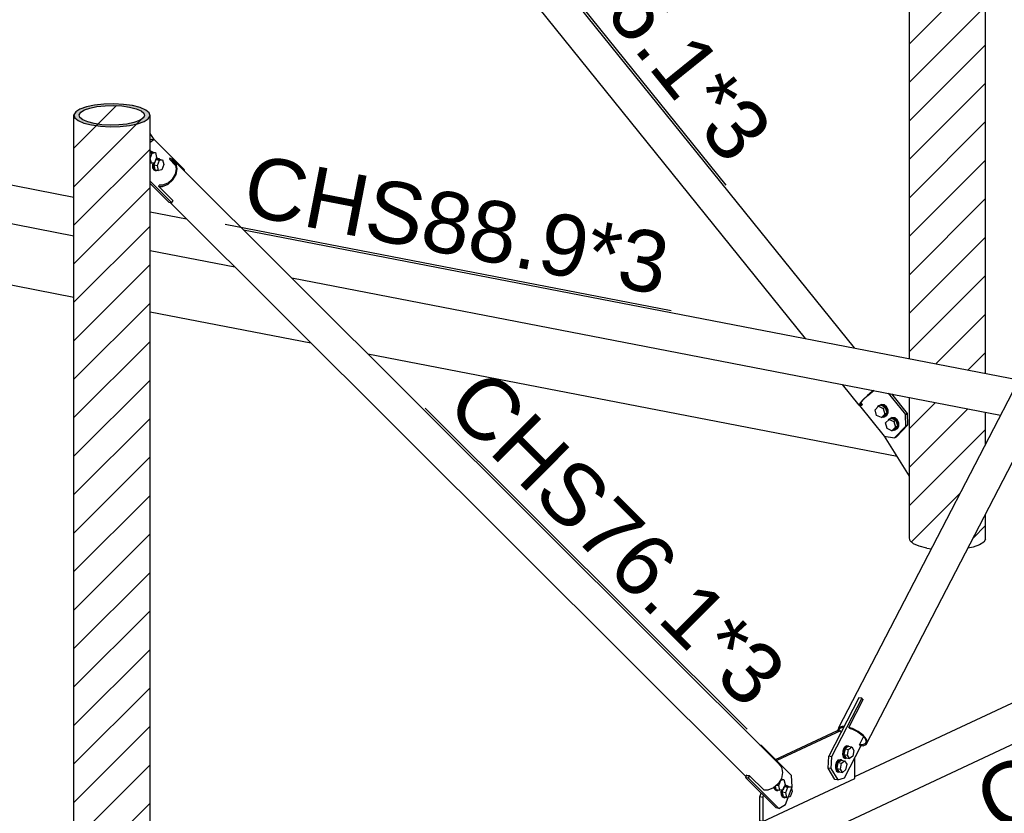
# Model space of a CAD drawing. Header units: millimetres. Extents: x 0 to 142951, y 0 to 27942.
# Tile 34 of 70: x 49956 to 52254, y 7490 to 9343. Entities that reach past the tile are written whole.
import ezdxf

# ---------------------------------------------------------------- set-up
doc = ezdxf.new("R2010")
doc.units = ezdxf.units.MM
doc.styles.add('Arial', font='ARIAL.TTF', dxfattribs={"height": 0.2})

# ---------------------------------------------------------------- blocks, each defined once
blk = doc.blocks.new('Part-64535 - 51816')
at = {"color": 7}
for p, q in [((50269.5, 9062.6), (50259.7, 9077)), ((50259.7, 8959.3), (50260.4, 8959.7))]:
    blk.add_line(p, q, dxfattribs=at)
blk = doc.blocks.new('Part-64531 - 51816')
at = {"color": 7}
for p, q in [((51867.6, 7690.2), (53280.3, 10420.6)), ((53270, 10356.1), (53303.7, 10421.2)), ((53280.3, 10420.6), (53287.9, 10423.3)), ((53287.9, 10423.3), (53292.4, 10423)), ((53303.7, 10421.2), (53312.4, 10418.6)), ((53312.4, 10418.6), (53325.6, 10411.8)), ((53325.6, 10411.8), (53336.8, 10403.4)), ((53336.8, 10403.4), (53344.3, 10394.6)), ((53344.3, 10394.6), (53346.9, 10386.8)), ((51931.4, 7650.6), (53344.2, 10381.1)), ((53346.9, 10386.8), (53344.2, 10381.1)), ((53261.5, 10357.7), (53262.3, 10359.2)), ((53261.5, 10357.7), (53265.4, 10357.5)), ((53265.4, 10357.5), (53270, 10356.1)), ((51890.9, 7690.8), (51924.6, 7755.9)), ((51922.6, 7756.5), (51924.6, 7755.9)), ((51923.6, 7754.8), (51924, 7754.7)), ((51867.6, 7690.2), (51864.9, 7684.5)), ((51864.9, 7684.5), (51865.2, 7683.6)), ((51875.1, 7692.9), (51867.6, 7690.2)), ((51867.6, 7683.3), (51870.1, 7688.6)), ((51867.7, 7683.1), (51867.6, 7683.3)), ((51870.1, 7688.6), (51877, 7691.1)), ((51879.7, 7692.6), (51875.1, 7692.9)), ((51877, 7691.1), (51878.9, 7691)), ((51891.9, 7689.1), (51890.9, 7690.8)), ((51899.6, 7688.1), (51890.9, 7690.8)), ((51891.9, 7689.1), (51899.6, 7686.7)), ((51912.8, 7681.4), (51899.6, 7688.1)), ((51899.6, 7686.7), (51911.8, 7680.6)), ((51911.8, 7680.6), (51922.1, 7672.8)), ((51924, 7673), (51912.8, 7681.4)), ((51915.5, 7650.1), (51925.3, 7669.1)), ((51922.1, 7672.8), (51929, 7664.7)), ((51931.5, 7664.2), (51924, 7673)), ((51931.4, 7657.5), (51928.9, 7652.2)), ((51929, 7664.7), (51931.4, 7657.5)), ((51931.4, 7650.6), (51934.1, 7656.4)), ((51934.1, 7656.4), (51931.5, 7664.2)), ((51916.5, 7648.4), (51915.5, 7650.1)), ((51922, 7649.7), (51915.5, 7650.1)), ((51916.5, 7648.4), (51923.9, 7647.9)), ((51928.9, 7652.2), (51922, 7649.7)), ((51923.9, 7647.9), (51931.4, 7650.6))]:
    blk.add_line(p, q, dxfattribs=at)
blk = doc.blocks.new('Bolt-65869 - 51816')
at = {"color": 7}
for p, q in [((51727.2, 7555.2), (51732, 7567.6)), ((51731.2, 7567.8), (51732, 7567.6)), ((51732, 7567.6), (51739.4, 7568.8)), ((51732.7, 7570.1), (51739.4, 7568.8)), ((51739.4, 7568.8), (51742, 7557.7)), ((51716, 7550), (51716, 7550.4)), ((51716, 7550), (51718.5, 7545.1)), ((51718.6, 7549.6), (51718.4, 7552.5)), ((51718.5, 7545.1), (51722.3, 7543.8)), ((51721, 7544.6), (51718.6, 7549.6)), ((51721.4, 7545.7), (51719.6, 7553.5)), ((51724.8, 7543.3), (51721, 7544.6)), ((51721.4, 7545.7), (51729.8, 7544)), ((51722.3, 7543.8), (51724.8, 7543.3)), ((51722.6, 7556.1), (51727.2, 7555.2)), ((51726.8, 7544.6), (51724.8, 7543.3)), ((51729.8, 7544), (51727.2, 7555.2)), ((51737.2, 7545.3), (51729.8, 7544)), ((51733.2, 7544.6), (51732.3, 7540.6)), ((51732.3, 7540.6), (51732.7, 7533.4)), ((51734.8, 7540.1), (51736, 7545.1)), ((51735.2, 7532.9), (51734.8, 7540.1)), ((51735.4, 7540.2), (51740.2, 7552.6)), ((51738, 7529.1), (51735.4, 7540.2)), ((51735.4, 7540.2), (51743.8, 7538.6)), ((51742, 7557.7), (51737.2, 7545.3)), ((51747.6, 7553.9), (51740.2, 7552.6)), ((51740.2, 7552.6), (51748.6, 7551)), ((51740.5, 7553.9), (51744.2, 7556.2)), ((51741.6, 7556.6), (51741.7, 7556.7)), ((51741.7, 7556.7), (51744.2, 7556.2)), ((51743.8, 7538.6), (51748.6, 7551)), ((51746.4, 7527.4), (51743.8, 7538.6)), ((51744.2, 7556.2), (51748, 7554.9)), ((51747.6, 7553.9), (51756, 7552.2)), ((51748, 7554.9), (51748.6, 7553.7)), ((51748.6, 7551), (51756, 7552.2)), ((51758.6, 7541.1), (51753.8, 7528.7)), ((51756, 7552.2), (51758.6, 7541.1)), ((51732.7, 7533.4), (51735.1, 7528.5)), ((51735.1, 7528.5), (51738.9, 7527.2)), ((51737.6, 7528), (51735.2, 7532.9)), ((51741.5, 7526.7), (51737.6, 7528)), ((51738, 7529.1), (51746.4, 7527.4)), ((51738.9, 7527.2), (51741.5, 7526.7)), ((51743.5, 7528), (51741.5, 7526.7)), ((51753.8, 7528.7), (51746.4, 7527.4))]:
    blk.add_line(p, q, dxfattribs=at)
blk = doc.blocks.new('Part-65698 - 51816')
at = {"color": 7}
for p, q in [((50259.7, 9061.9), (50262.9, 9063.9)), ((50269.6, 9062.6), (50259.7, 9056.3)), ((50262.9, 9063.9), (50269.6, 9062.6)), ((50340.3, 8992), (50269.6, 9062.6)), ((50339.6, 8990.1), (50340.3, 8992)), ((50259.7, 8965.8), (50310.6, 8915)), ((50259.7, 8960.4), (50303.9, 8916.3)), ((50310.6, 8915), (50312.8, 8920.8)), ((50303.9, 8916.3), (50310.6, 8915))]:
    blk.add_line(p, q, dxfattribs=at)
blk = doc.blocks.new('Bolt-65699 - 51816')
at = {"color": 7}
for p, q in [((50259.7, 9036.5), (50260.7, 9036.3)), ((50259.7, 9035.6), (50260.7, 9036.3)), ((50259.7, 9033.2), (50264.1, 9033.9)), ((50259.7, 9032.1), (50265.1, 9031.1)), ((50260.7, 9036.3), (50264.5, 9034.9)), ((50264.1, 9033.9), (50272.5, 9032.3)), ((50265.1, 9033.7), (50264.5, 9034.9)), ((50265.1, 9031.1), (50272.5, 9032.3)), ((50272.5, 9032.3), (50275.1, 9021.1)), ((50259.7, 9018.8), (50260.4, 9018.7)), ((50260.4, 9018.7), (50265.1, 9031.1)), ((50262.9, 9007.5), (50260.4, 9018.7)), ((50273.4, 9016.1), (50268.6, 9003.7)), ((50275.1, 9021.1), (50270.3, 9008.7)), ((50280.8, 9017.3), (50273.4, 9016.1)), ((50273.4, 9016.1), (50281.8, 9014.5)), ((50273.7, 9017.3), (50277.3, 9019.7)), ((50274.7, 9020.1), (50274.8, 9020.1)), ((50274.8, 9020.1), (50277.3, 9019.7)), ((50277, 9002.1), (50281.8, 9014.5)), ((50277.3, 9019.7), (50281.2, 9018.3)), ((50280.8, 9017.3), (50289.2, 9015.7)), ((50281.8, 9017.1), (50281.2, 9018.3)), ((50281.8, 9014.5), (50289.2, 9015.7)), ((50289.2, 9015.7), (50291.8, 9004.5)), ((50259.7, 9007.9), (50260, 9008.1)), ((50259.7, 9008.1), (50262.9, 9007.5)), ((50270.3, 9008.7), (50262.9, 9007.5)), ((50266.4, 9008), (50265.5, 9004.1)), ((50265.5, 9004.1), (50265.8, 8996.9)), ((50265.8, 8996.9), (50268.3, 8992)), ((50268, 9003.6), (50269.1, 9008.5)), ((50268.4, 8996.4), (50268, 9003.6)), ((50268.3, 8992), (50272.1, 8990.7)), ((50270.8, 8991.5), (50268.4, 8996.4)), ((50268.6, 9003.7), (50271.2, 8992.5)), ((50268.6, 9003.7), (50277, 9002.1)), ((50274.6, 8990.2), (50270.8, 8991.5)), ((50271.2, 8992.5), (50279.6, 8990.9)), ((50272.1, 8990.7), (50274.6, 8990.2)), ((50276.6, 8991.5), (50274.6, 8990.2)), ((50279.6, 8990.9), (50277, 9002.1)), ((50287, 8992.1), (50279.6, 8990.9)), ((50291.8, 9004.5), (50287, 8992.1))]:
    blk.add_line(p, q, dxfattribs=at)
blk = doc.blocks.new('Part-65866 - 51816')
at = {"color": 7}
for p, q in [((50305.8, 9019.7), (50304.8, 9017)), ((50304.8, 9017), (50318.7, 9003.1)), ((50304.8, 9017), (50311.3, 9014.2)), ((50313.2, 9016.5), (50305.8, 9019.7)), ((50311.3, 9014.2), (50318.2, 9005.5)), ((50313.2, 9016.5), (51726, 7607)), ((50320.7, 9007.1), (50313.2, 9016.5)), ((50318.2, 9005.5), (50320.7, 8994.1)), ((50320.7, 8994.1), (50318.3, 8981.7)), ((50323.4, 8994.7), (50320.7, 9007.1)), ((50320.8, 8981.2), (50323.4, 8994.7)), ((50311.4, 8970.1), (50301.1, 8961.2)), ((50302.1, 8958.9), (50313.3, 8968.6)), ((50318.3, 8981.7), (50311.4, 8970.1)), ((50313.3, 8968.6), (50320.8, 8981.2)), ((50280.2, 8953.4), (50281.2, 8956.1)), ((50280.2, 8953.4), (50288.9, 8953.5)), ((50280.2, 8953.4), (50313.9, 8919.8)), ((50288.9, 8956.2), (50281.2, 8956.1)), ((50301.1, 8961.2), (50288.9, 8956.2)), ((50288.9, 8953.5), (50302.1, 8958.9)), ((50312.4, 8919.7), (50313.9, 8919.8)), ((50307.1, 8915.7), (51650.8, 7575.1)), ((51726, 7607), (51733.5, 7597.6)), ((51733.5, 7597.6), (51736.2, 7585.2)), ((51736.2, 7585.2), (51733.6, 7571.7)), ((51650.9, 7579.1), (51651.9, 7578.1)), ((51654.7, 7577.4), (51650.9, 7579.1)), ((51659.3, 7577.5), (51654.7, 7577.4)), ((51659.3, 7577.5), (51693, 7543.9)), ((51733.6, 7571.7), (51726.1, 7559.1)), ((51701.7, 7544), (51693, 7543.9)), ((51714.9, 7549.4), (51701.7, 7544)), ((51726.1, 7559.1), (51714.9, 7549.4))]:
    blk.add_line(p, q, dxfattribs=at)
blk = doc.blocks.new('Part-65817 - 51816')
at = {"color": 7}
for p, q in [((51904.4, 7576.3), (53253.5, 8207)), ((50309.3, 6733.4), (53325.3, 8143.4))]:
    blk.add_line(p, q, dxfattribs=at)
blk = doc.blocks.new('Part-80277 - 51816')
at = {"color": 7}
for p, q in [((51683.3, 7649.6), (51686.5, 7648.9)), ((51685.8, 7647.1), (51686.5, 7648.9)), ((51757.2, 7578.4), (51686.5, 7648.9)), ((51650.1, 7573.2), (51652.1, 7578.6)), ((51656.8, 7571.9), (51650.1, 7573.2)), ((51650.1, 7573.2), (51720.8, 7502.7)), ((51656.8, 7571.9), (51658.9, 7577.5)), ((51656.8, 7571.9), (51727.5, 7501.4)), ((51758.7, 7552.2), (51757.2, 7578.4)), ((51742.7, 7511), (51758.7, 7552.2)), ((51727.5, 7501.4), (51720.8, 7502.7)), ((51727.5, 7501.4), (51742.7, 7511))]:
    blk.add_line(p, q, dxfattribs=at)
blk = doc.blocks.new('Part-65867 - 51816')
at = {"color": 7}
for p, q in [((51719.6, 7616), (51864.5, 7683.7)), ((51871.2, 7682.4), (51723.1, 7613.2)), ((51864.5, 7683.7), (51871.2, 7682.4)), ((51872.9, 7679.6), (51871.2, 7682.4)), ((51722.1, 7613.4), (51723.1, 7613.2)), ((51722.9, 7612.6), (51723.1, 7613.2)), ((51904.4, 7571.6), (51904.4, 7619.4)), ((51689.9, 7471.3), (51904.4, 7571.6)), ((51683.2, 7528.6), (51686.4, 7536.9)), ((51689.9, 7527.3), (51683.2, 7528.6)), ((51683.2, 7472.6), (51683.2, 7528.6)), ((51689.9, 7527.3), (51691.7, 7531.7)), ((51689.9, 7527.3), (51689.9, 7471.3)), ((51689.9, 7471.3), (51683.2, 7472.6))]:
    blk.add_line(p, q, dxfattribs=at)
blk = doc.blocks.new('Bolt-65871 - 51816')
at = {"color": 7}
for p, q in [((51876.5, 7635), (51876.1, 7627.4)), ((51879, 7642.2), (51876.5, 7635)), ((51878.7, 7626.9), (51879, 7634.5)), ((51882.8, 7647), (51879, 7642.2)), ((51879, 7634.5), (51881.5, 7641.7)), ((51881.9, 7641), (51879.3, 7627.4)), ((51881.5, 7641.7), (51885.3, 7646.5)), ((51881.9, 7641), (51889.3, 7646.7)), ((51881.9, 7641), (51890.3, 7639.4)), ((51882.8, 7647), (51886.9, 7648.3)), ((51885.3, 7646.5), (51889.5, 7647.8)), ((51886.9, 7648.3), (51889.5, 7647.8)), ((51887.7, 7625.8), (51890.3, 7639.4)), ((51889.3, 7646.7), (51897.7, 7645.1)), ((51889.5, 7647.8), (51891.5, 7646.3)), ((51890.3, 7639.4), (51897.7, 7645.1)), ((51897.7, 7645.1), (51902.5, 7637.1)), ((51902.5, 7637.1), (51899.9, 7623.5)), ((51862.3, 7610), (51859.9, 7602.8)), ((51866.1, 7614.9), (51862.3, 7610)), ((51862.4, 7602.3), (51864.8, 7609.5)), ((51865.2, 7608.8), (51862.6, 7595.2)), ((51864.8, 7609.5), (51868.6, 7614.4)), ((51865.2, 7608.8), (51872.6, 7614.5)), ((51865.2, 7608.8), (51873.6, 7607.2)), ((51866.1, 7614.9), (51870.3, 7616.1)), ((51868.6, 7614.4), (51872.8, 7615.7)), ((51870.3, 7616.1), (51872.8, 7615.7)), ((51871, 7593.6), (51873.6, 7607.2)), ((51872.6, 7614.5), (51881, 7612.9)), ((51872.8, 7615.7), (51874.8, 7614.1)), ((51873.6, 7607.2), (51881, 7612.9)), ((51876.1, 7627.4), (51877.9, 7621.5)), ((51877.9, 7621.5), (51881.3, 7618.8)), ((51880.4, 7621), (51878.7, 7626.9)), ((51879.3, 7627.4), (51884.1, 7619.5)), ((51879.3, 7627.4), (51887.7, 7625.8)), ((51883.8, 7618.4), (51880.4, 7621)), ((51881, 7612.9), (51885.8, 7605)), ((51881.3, 7618.8), (51883.8, 7618.4)), ((51886.2, 7619.1), (51883.8, 7618.4)), ((51884.1, 7619.5), (51892.5, 7617.9)), ((51892.5, 7617.9), (51887.7, 7625.8)), ((51899.9, 7623.5), (51892.5, 7617.9)), ((51859.9, 7602.8), (51859.5, 7595.3)), ((51859.5, 7595.3), (51861.3, 7589.4)), ((51861.3, 7589.4), (51864.7, 7586.7)), ((51862, 7594.8), (51862.4, 7602.3)), ((51863.8, 7588.9), (51862, 7594.8)), ((51862.6, 7595.2), (51867.4, 7587.3)), ((51862.6, 7595.2), (51871, 7593.6)), ((51867.2, 7586.2), (51863.8, 7588.9)), ((51864.7, 7586.7), (51867.2, 7586.2)), ((51869.5, 7586.9), (51867.2, 7586.2)), ((51867.4, 7587.3), (51875.8, 7585.7)), ((51875.8, 7585.7), (51871, 7593.6)), ((51883.2, 7591.4), (51875.8, 7585.7)), ((51885.8, 7605), (51883.2, 7591.4))]:
    blk.add_line(p, q, dxfattribs=at)
blk = doc.blocks.new('Part-65879 - 51816')
at = {"color": 7}
for p, q in [((49173.2, 9104.5), (50082.1, 8928.7)), ((49077.7, 9032.5), (50082.1, 8838.2)), ((50259.7, 8894.3), (50345, 8877.8)), ((50477.9, 8852.1), (52287.7, 8502.1)), ((50259.7, 8803.8), (50457.6, 8765.6)), ((50590.5, 8739.9), (52245.1, 8419.8))]:
    blk.add_line(p, q, dxfattribs=at)
blk = doc.blocks.new('Part-66090 - 51816')
at = {"color": 7}
for p, q in [((49998.7, 10912.9), (50004.9, 10916.5)), ((50055, 10854.4), (50004.9, 10916.5)), ((50016.4, 10918.5), (50015.6, 10919.2)), ((50732.4, 10030), (50016.4, 10918.5)), ((49965.9, 10886.2), (49975.8, 10895.5)), ((49975.8, 10895.5), (49987.3, 10904.9)), ((49987.3, 10904.9), (49998.7, 10912.9)), ((49956.6, 10873.2), (49959.2, 10878.4)), ((50662.4, 9997.3), (49956.6, 10873.2)), ((49959.2, 10878.4), (49965.9, 10886.2)), ((50055, 10854.4), (50058.2, 10856.2)), ((50057.9, 10856), (50057.9, 10856)), ((50058.2, 10856.2), (50060.4, 10856.9)), ((50060.4, 10856.9), (50059.6, 10857.8)), ((51903.8, 8576.3), (50789.3, 9959.4)), ((51789.7, 8598.4), (50719.3, 9926.7)), ((51914.8, 8443.1), (51876, 8491.2)), ((51934, 8465.5), (51924.1, 8456.2)), ((51925.8, 8456.9), (51934.9, 8465.5)), ((51945.5, 8474.8), (51934, 8465.5)), ((51934.9, 8465.5), (51945.5, 8474.1)), ((51948.8, 8477.1), (51945.5, 8474.8)), ((51945.5, 8474.1), (51949.5, 8477)), ((51917.4, 8448.3), (51914.8, 8443.1)), ((51914.8, 8443.1), (51916.8, 8441.3)), ((51916.8, 8441.3), (51920.9, 8442.6)), ((51917.2, 8444.9), (51919.6, 8449.7)), ((51919, 8443.3), (51917.2, 8444.9)), ((51924.1, 8456.2), (51917.4, 8448.3)), ((51922.6, 8444.4), (51919, 8443.3)), ((51922.6, 8444.4), (51919.1, 8448.7)), ((51919.6, 8449.7), (51925.8, 8456.9)), ((51920.9, 8442.6), (51922.6, 8444.4))]:
    blk.add_line(p, q, dxfattribs=at)
blk = doc.blocks.new('Part-73437 - 51816')
at = {"color": 7}
for p, q in [((48963.9, 8911.4), (50082.1, 8695.1)), ((50259.7, 8660.8), (50635.4, 8588.1)), ((50768.3, 8562.4), (52003.4, 8323.5))]:
    blk.add_line(p, q, dxfattribs=at)
blk = doc.blocks.new('Part-79911 - 51816')
at = {"color": 7}
blk.add_line((52032.2, 8277.1), (51974.3, 8370.3), dxfattribs=at)
blk = doc.blocks.new('Part-80278 - 51816')
at = {"color": 7}
for p, q in [((51914.5, 7760), (51843.8, 7623.3)), ((51921.3, 7758.7), (51850.5, 7622)), ((51921.3, 7758.7), (51914.5, 7760)), ((51923.8, 7754.5), (51921.3, 7758.7)), ((51880.3, 7572.8), (51919.3, 7648.2)), ((51842.4, 7595.8), (51843.8, 7623.3)), ((51850.5, 7622), (51843.8, 7623.3)), ((51850.5, 7622), (51849.1, 7594.5)), ((51849.1, 7594.5), (51842.4, 7595.8)), ((51858.3, 7569.5), (51842.4, 7595.8)), ((51849.1, 7594.5), (51865, 7568.2)), ((51865, 7568.2), (51858.3, 7569.5)), ((51865, 7568.2), (51880.3, 7572.8))]:
    blk.add_line(p, q, dxfattribs=at)
blk = doc.blocks.new('Part-80317 - 51816')
at = {"color": 7}
for p, q in [((51982.9, 8470.5), (52022.7, 8421.1)), ((51990, 8469.2), (52027, 8423.2)), ((51915.6, 8442.4), (51973.6, 8370.4)), ((52022.7, 8421.1), (52027, 8423.2)), ((52023.6, 8394), (52022.7, 8421.1)), ((52027, 8423.2), (52028, 8396)), ((51997.4, 8366.9), (52023.6, 8394)), ((52001.7, 8368.9), (52028, 8396)), ((52028, 8396), (52023.6, 8394)), ((51973.6, 8370.4), (51997.4, 8366.9)), ((51997.4, 8366.9), (52001.7, 8368.9))]:
    blk.add_line(p, q, dxfattribs=at)
blk = doc.blocks.new('Bolt-80325 - 51816')
at = {"color": 7}
for p, q in [((51952, 8432.1), (51959.9, 8440.3)), ((51958.2, 8438.6), (51959.5, 8441)), ((51959.5, 8441), (51965, 8443.9)), ((51965.3, 8442.8), (51959.9, 8440.3)), ((51959.9, 8440.3), (51971.2, 8435.2)), ((51965, 8443.9), (51966.6, 8444.6)), ((51965, 8443.9), (51971.5, 8442.9)), ((51976.7, 8437.7), (51965.3, 8442.8)), ((51973.1, 8443.7), (51966.6, 8444.6)), ((51976.7, 8437.7), (51971.2, 8435.2)), ((51971.2, 8435.2), (51974.7, 8421.9)), ((51971.5, 8442.9), (51977.3, 8438.4)), ((51978.9, 8439.1), (51973.1, 8443.7)), ((51980.1, 8424.4), (51976.7, 8437.7)), ((51977.3, 8438.4), (51980.8, 8431.4)), ((51982.4, 8432.2), (51978.9, 8439.1)), ((51955.4, 8418.8), (51952, 8432.1)), ((51966.8, 8413.7), (51955.4, 8418.8)), ((51974.7, 8421.9), (51966.8, 8413.7)), ((51966.8, 8413.7), (51972.2, 8416.2)), ((51972.5, 8415.1), (51970.5, 8415.4)), ((51972.2, 8416.2), (51980.1, 8424.4)), ((51978, 8418), (51972.5, 8415.1)), ((51972.5, 8415.1), (51974.1, 8415.9)), ((51974.1, 8415.9), (51979.6, 8418.8)), ((51980.1, 8424.4), (51974.7, 8421.9)), ((51981, 8424), (51978, 8418)), ((51979.6, 8418.8), (51982.7, 8424.7)), ((51980.8, 8431.4), (51981, 8424)), ((51982.7, 8424.7), (51982.4, 8432.2)), ((51984.2, 8410.3), (51989.7, 8413.2)), ((51990, 8412.1), (51984.6, 8409.6)), ((51989.7, 8413.2), (51991.3, 8414)), ((51989.7, 8413.2), (51996.2, 8412.3)), ((52001.4, 8407), (51990, 8412.1)), ((51997.9, 8413), (51991.3, 8414)), ((51996.2, 8412.3), (52002, 8407.7)), ((52003.6, 8408.5), (51997.9, 8413)), ((51976.7, 8401.4), (51984.6, 8409.6)), ((51980.1, 8388.1), (51976.7, 8401.4)), ((51983, 8407.9), (51984.2, 8410.3)), ((51984.6, 8409.6), (51996, 8404.5)), ((51999.4, 8391.2), (51991.5, 8383)), ((52001.4, 8407), (51996, 8404.5)), ((51996, 8404.5), (51999.4, 8391.2)), ((51996.9, 8385.6), (52004.8, 8393.7)), ((52004.8, 8393.7), (51999.4, 8391.2)), ((52004.8, 8393.7), (52001.4, 8407)), ((52002, 8407.7), (52005.5, 8400.8)), ((52005.8, 8393.3), (52002.7, 8387.3)), ((52007.1, 8401.5), (52003.6, 8408.5)), ((52004.3, 8388.1), (52007.4, 8394.1)), ((52005.5, 8400.8), (52005.8, 8393.3)), ((52007.4, 8394.1), (52007.1, 8401.5)), ((51991.5, 8383), (51980.1, 8388.1)), ((51991.5, 8383), (51996.9, 8385.6)), ((51997.2, 8384.5), (51995.2, 8384.8)), ((52002.7, 8387.3), (51997.2, 8384.5)), ((51997.2, 8384.5), (51998.8, 8385.2)), ((51998.8, 8385.2), (52004.3, 8388.1))]:
    blk.add_line(p, q, dxfattribs=at)
blk = doc.blocks.new('Mark-67797 - 51816')
at = {"color": 30, "style": 'Arial'}
blk.add_text('CHS88.9*3', height=143.26, rotation=25.0554, dxfattribs=at).set_placement((52232.8, 7441.7))
blk = doc.blocks.new('Mark-67833 - 51816')
at = {"color": 136}
blk.add_line((50435, 8865.5), (51476.4, 8664.1), dxfattribs=at)
at = {"color": 30, "style": 'Arial'}
blk.add_text('CHS88.9*3', height=143.26, rotation=349.0508, dxfattribs=at).set_placement((50470.1, 8889.3))
blk = doc.blocks.new('Mark-67973 - 51816')
at = {"color": 136}
blk.add_line((50938.2, 9782.6), (51603.8, 8956.7), dxfattribs=at)
at = {"color": 30, "style": 'Arial'}
blk.add_text('CHS76.1*3', height=143.26, rotation=308.8635, dxfattribs=at).set_placement((50980.4, 9778.1))
blk = doc.blocks.new('Mark-67826 - 51816')
at = {"color": 136}
blk.add_line((50902.1, 8436), (51653.1, 7686.8), dxfattribs=at)
at = {"color": 30, "style": 'Arial'}
blk.add_text('CHS76.1*3', height=143.26, rotation=315.0686, dxfattribs=at).set_placement((50944.5, 8436))

msp = doc.modelspace()

# ---------------------------------------------------------------- hatches: boundary and pattern name
h = msp.add_hatch()
h.set_pattern_fill('ANSI31', color=96, scale=20, style=0)
h.paths.add_polyline_path([(52209.8, 8517.2), (52209.8, 10566.6), (52205.6, 10567.4), (52202.3, 10568), (52198.7, 10568.4), (52195.6, 10568.3), (52195, 10568.2), (52191.9, 10567.6), (52188.9, 10566.5), (52186.5, 10565.7), (52180.7, 10564.5), (52165.6, 10561.3), (52162.3, 10560.9), (52144.3, 10559), (52141.6, 10558.7), (52139.8, 10558.7), (52121, 10558.2), (52116.3, 10558.1), (52104.8, 10558.7), (52091.2, 10559.4), (52086, 10560.2), (52071.3, 10562.3), (52071.3, 10561.9), (52061.9, 10557.5), (52061.9, 10553.1), (52056.7, 10550.6), (52048.2, 10546.7), (52044.7, 10545), (52041.9, 10543.7), (52034.1, 10540.1), (52032.2, 10539.2), (52032.2, 8551.5), (52034.1, 8551.1), (52041.9, 8549.6), (52044.7, 8549.1), (52048.2, 8548.4), (52056.7, 8546.8), (52063, 8545.5), (52072.9, 8543.6), (52093.9, 8539.6), (52116.7, 8535.2), (52124.6, 8533.6), (52144.3, 8529.8), (52162.3, 8526.3), (52180.7, 8522.8), (52195.7, 8519.9), (52205.6, 8518)])
h = msp.add_hatch(color=6)
h.paths.add_polyline_path([(50245.7, 9104.9), (50255.5, 9111.2), (50259.7, 9118.1), (50257.8, 9125.1), (50249.9, 9131.6), (50236.7, 9137.4), (50219, 9141.9), (50198, 9144.8), (50175.1, 9146.1), (50152, 9145.5), (50130.2, 9143.1), (50111.1, 9139.2), (50096.1, 9133.8), (50086.2, 9127.5), (50082.1, 9120.7), (50084, 9113.7), (50091.8, 9107.1), (50105.1, 9101.4), (50122.8, 9096.9), (50143.8, 9093.9), (50166.6, 9092.7), (50189.7, 9093.3), (50211.6, 9095.6), (50230.7, 9099.6)])
h.paths.add_polyline_path([(50205.9, 9099), (50187.1, 9096.9), (50167.2, 9096.4), (50147.6, 9097.5), (50129.6, 9100.1), (50114.3, 9103.9), (50103, 9108.9), (50096.2, 9114.5), (50094.6, 9120.5), (50098.1, 9126.4), (50106.6, 9131.8), (50119.5, 9136.4), (50135.9, 9139.8), (50154.7, 9141.8), (50174.5, 9142.3), (50194.2, 9141.3), (50212.2, 9138.7), (50227.4, 9134.8), (50238.8, 9129.9), (50245.5, 9124.3), (50247.2, 9118.3), (50243.6, 9112.4), (50235.1, 9107), (50222.3, 9102.4)])
h = msp.add_hatch()
h.set_pattern_fill('ANSI31', color=96, scale=20, style=0)
h.paths.add_polyline_path([(50166.6, 6742.6), (50172.5, 6742.7), (50189.7, 6743.1), (50189.8, 6743.2), (50211.6, 6745.5), (50211.8, 6745.5), (50230.7, 6749.5), (50231, 6749.5), (50235.7, 6751.2), (50241.9, 6752.5), (50245.5, 6752.7), (50247.2, 6752.8), (50249.4, 6752.9), (50251.4, 6752.7), (50251.4, 6757), (50252.9, 6759.2), (50255.5, 6760.9), (50256, 6761.2), (50259.7, 6767.3), (50259.7, 9118.1), (50255.5, 9111.2), (50247.2, 9105.9), (50247.2, 9118.3), (50245.5, 9124.3), (50238.8, 9129.9), (50227.4, 9134.8), (50212.2, 9138.7), (50194.2, 9141.3), (50174.5, 9142.3), (50154.7, 9141.8), (50135.9, 9139.8), (50119.5, 9136.4), (50106.6, 9131.8), (50098.1, 9126.4), (50094.6, 9120.5), (50094.6, 9106), (50091.8, 9107.1), (50084, 9113.7), (50082.1, 9120.7), (50082.1, 6768.9), (50083.5, 6763.7), (50084, 6763.3), (50091.4, 6757.1), (50091.8, 6756.9), (50098.1, 6754.2), (50104.7, 6751.3), (50106.6, 6750.9), (50119.5, 6747.6), (50122.5, 6746.8), (50135.9, 6744.9), (50143.6, 6743.8), (50153.4, 6743.3)])
h = msp.add_hatch()
h.set_pattern_fill('ANSI31', color=96, scale=20, style=0)
h.paths.add_polyline_path([(52083.5, 8107.5), (52093.9, 8127.5), (52116.7, 8171.7), (52139.8, 8216.4), (52161.7, 8258.6), (52180.7, 8295.4), (52195.7, 8324.4), (52205.6, 8343.6), (52209.8, 8351.5), (52209.8, 8426.7), (52205.6, 8427.5), (52197.3, 8429.1), (52195.6, 8429.4), (52188.9, 8430.7), (52177.5, 8432.9), (52162.3, 8435.8), (52161.7, 8436), (52139.8, 8440.2), (52121.9, 8443.7), (52104.8, 8447), (52086, 8450.6), (52069.6, 8453.8), (52056.7, 8456.3), (52048.2, 8457.9), (52044.7, 8458.6), (52041.9, 8459.1), (52034.1, 8460.6), (52032.2, 8461), (52032.2, 8132.8), (52034.1, 8125.9), (52041.9, 8119.3), (52055.2, 8113.6), (52072.9, 8109)])
h = msp.add_hatch()
h.set_pattern_fill('ANSI31', color=96, scale=10, style=0)
h.paths.add_polyline_path([(52168.7, 8109.2), (52180.7, 8111.7), (52195.7, 8117.1), (52205.6, 8123.4), (52209.8, 8130.3), (52209.8, 8188.6), (52205.6, 8180.6), (52195.7, 8161.5), (52180.7, 8132.5)])

# ---------------------------------------------------------------- linework, layer by layer
at = {"color": 96}
for p, q in [((52209.8, 8517.2), (52209.8, 10566.6)), ((52032.2, 8551.5), (52032.2, 10539.2)), ((50082.1, 6768.9), (50082.1, 9120.7)), ((50259.7, 6767.3), (50259.7, 9118.1)), ((52032.2, 8132.8), (52032.2, 8461)), ((52209.8, 8351.5), (52209.8, 8426.7)), ((52209.8, 8130.3), (52209.8, 8188.6)), ((52034.1, 8125.9), (52032.2, 8132.8)), ((52041.9, 8119.3), (52034.1, 8125.9)), ((52055.2, 8113.6), (52041.9, 8119.3)), ((52072.9, 8109), (52055.2, 8113.6)), ((52195.7, 8117.1), (52180.7, 8111.7)), ((52205.6, 8123.4), (52195.7, 8117.1)), ((52209.8, 8130.3), (52205.6, 8123.4)), ((52072.9, 8109), (52083.5, 8107.5)), ((52180.7, 8111.7), (52168.7, 8109.2))]:
    msp.add_line(p, q, dxfattribs=at)
for p, q in [((50086.2, 9127.5), (50082.1, 9120.7)), ((50096.1, 9133.8), (50086.2, 9127.5)), ((50094.6, 9120.5), (50098.1, 9126.4)), ((50111.1, 9139.2), (50096.1, 9133.8)), ((50098.1, 9126.4), (50106.6, 9131.8)), ((50106.6, 9131.8), (50119.5, 9136.4)), ((50130.2, 9143.1), (50111.1, 9139.2)), ((50119.5, 9136.4), (50135.9, 9139.8)), ((50152, 9145.5), (50130.2, 9143.1)), ((50135.9, 9139.8), (50154.7, 9141.8)), ((50175.1, 9146.1), (50152, 9145.5)), ((50154.7, 9141.8), (50174.5, 9142.3)), ((50174.5, 9142.3), (50194.2, 9141.3)), ((50198, 9144.8), (50175.1, 9146.1)), ((50194.2, 9141.3), (50212.2, 9138.7)), ((50219, 9141.9), (50198, 9144.8)), ((50212.2, 9138.7), (50227.4, 9134.8)), ((50236.7, 9137.4), (50219, 9141.9)), ((50227.4, 9134.8), (50238.8, 9129.9)), ((50249.9, 9131.6), (50236.7, 9137.4)), ((50238.8, 9129.9), (50245.5, 9124.3)), ((50245.5, 9124.3), (50247.2, 9118.3)), ((50257.8, 9125.1), (50249.9, 9131.6)), ((50259.7, 9118.1), (50257.8, 9125.1)), ((50082.1, 9120.7), (50084, 9113.7)), ((50084, 9113.7), (50091.8, 9107.1)), ((50091.8, 9107.1), (50105.1, 9101.4)), ((50096.2, 9114.5), (50094.6, 9120.5)), ((50103, 9108.9), (50096.2, 9114.5)), ((50114.3, 9103.9), (50103, 9108.9)), ((50105.1, 9101.4), (50122.8, 9096.9)), ((50129.6, 9100.1), (50114.3, 9103.9)), ((50222.3, 9102.4), (50205.9, 9099)), ((50235.1, 9107), (50222.3, 9102.4)), ((50230.7, 9099.6), (50245.7, 9104.9)), ((50243.6, 9112.4), (50235.1, 9107)), ((50247.2, 9118.3), (50243.6, 9112.4)), ((50245.7, 9104.9), (50255.5, 9111.2)), ((50255.5, 9111.2), (50259.7, 9118.1)), ((50122.8, 9096.9), (50143.8, 9093.9)), ((50147.6, 9097.5), (50129.6, 9100.1)), ((50143.8, 9093.9), (50166.6, 9092.7)), ((50167.2, 9096.4), (50147.6, 9097.5)), ((50166.6, 9092.7), (50189.7, 9093.3)), ((50187.1, 9096.9), (50167.2, 9096.4)), ((50205.9, 9099), (50187.1, 9096.9)), ((50189.7, 9093.3), (50211.6, 9095.6)), ((50211.6, 9095.6), (50230.7, 9099.6))]:
    msp.add_line(p, q)

# ---------------------------------------------------------------- block references
for name in ['Part-66090 - 51816', 'Part-64531 - 51816', 'Part-73437 - 51816', 'Mark-67973 - 51816', 'Part-65879 - 51816', 'Part-64535 - 51816', 'Part-65698 - 51816', 'Bolt-65699 - 51816', 'Mark-67833 - 51816', 'Part-65866 - 51816', 'Mark-67826 - 51816', 'Part-80317 - 51816', 'Bolt-80325 - 51816', 'Part-79911 - 51816', 'Part-65817 - 51816', 'Mark-67797 - 51816', 'Part-80278 - 51816', 'Part-65867 - 51816', 'Part-80277 - 51816', 'Bolt-65871 - 51816', 'Bolt-65869 - 51816']:
    msp.add_blockref(name, (0, 0))

doc.saveas('drawing.dxf')
